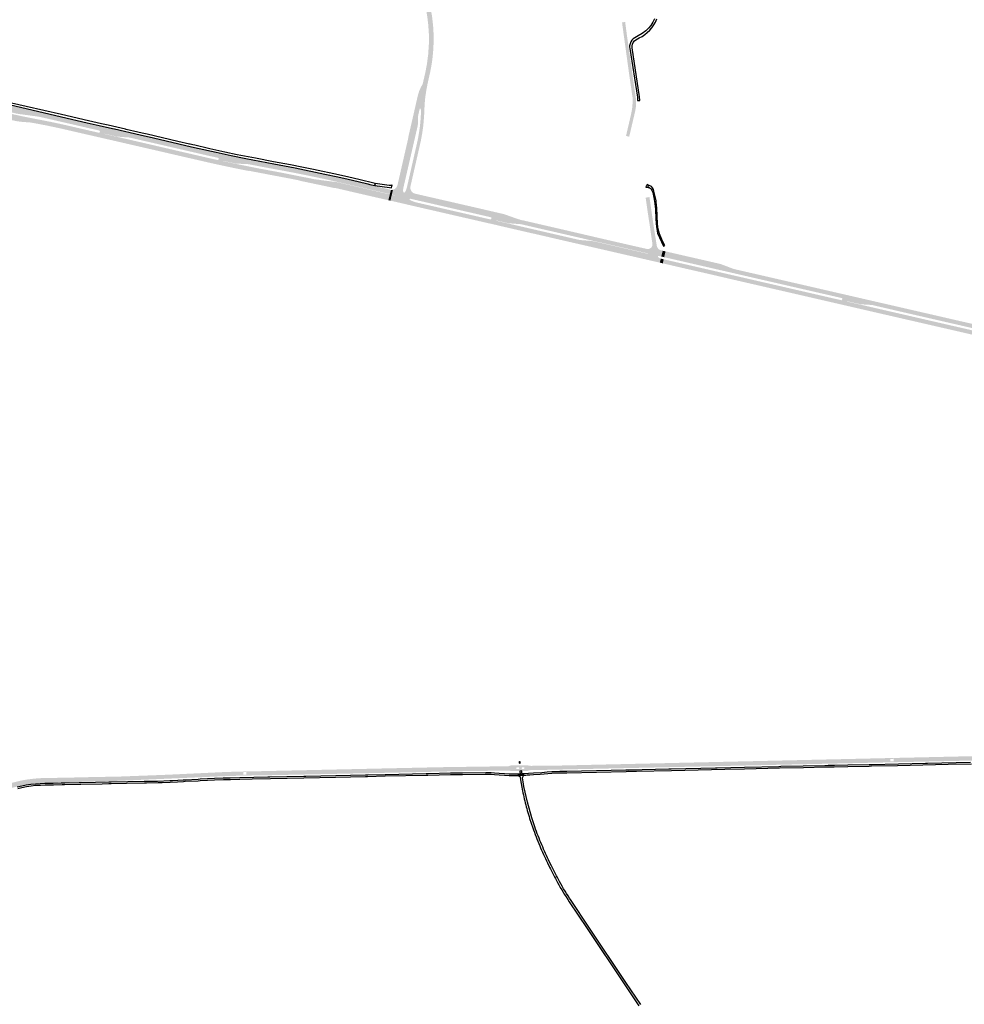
# Model space of a CAD drawing. Header units: metres. Extents: x 124582 to 143330, y 393481 to 406815.
# Tile 19 of 134: x 128789 to 130286, y 395735 to 397296. Entities that reach past the tile are written whole.
import ezdxf

# ---------------------------------------------------------------- set-up
doc = ezdxf.new("R2010")
doc.units = ezdxf.units.M
doc.header["$MEASUREMENT"] = 0
doc.layers.add('ir-ARC-asfalt-bestaande fietspaden-niet te inspecteren', color=21, linetype='Continuous', lineweight=0)
doc.layers.add('ir-ARC-asfalt-hoofdwegen-te inspecteren', color=5, linetype='Continuous', lineweight=0)

# ---------------------------------------------------------------- blocks, each defined once
blk = doc.blocks.new('*U4')
at = {"layer": 'ir-ARC-asfalt-bestaande fietspaden-niet te inspecteren', "color": 11, "linetype": 'Continuous', "lineweight": 30, "flags": 128}
blk.add_lwpolyline([(1295813.59, 3961168.97), (1295810.6, 3961171.77), (1295808.08, 3961198.18), (1295810.56, 3961201.28), (1295813.7, 3961198.85), (1295816.46, 3961172.23), (1295813.59, 3961168.97)], close=True, dxfattribs=at)

msp = doc.modelspace()

# ---------------------------------------------------------------- hatches: boundary and pattern name
at = {"layer": 'ir-ARC-asfalt-hoofdwegen-te inspecteren', "linetype": 'Continuous', "lineweight": 13}
for points in [[(129430.333, 397154.885), (129423.707, 397155.143), (129415.502, 397156.997), (129416.645, 397162.05), (129420.207, 397177.362), (129422, 397183.077), (129424.399, 397188.566), (129426.51, 397192.476), (129427.269, 397193.975), (129427.832, 397195.558), (129432.03, 397213.82), (129434.31, 397226.17), (129436.24, 397241.01), (129437.32, 397256.9), (129437.41, 397272.84), (129436.45, 397287.67), (129434.974, 397300.115), (129433, 397312.4), (129429.11, 397329.19), (129427.11, 397336.77), (129421.601, 397356.987), (129409.099, 397402.863), (129416.15, 397404.784), (129434.16, 397338.69), (129437.13, 397327.28), (129440.2, 397314.15), (129442.37, 397301.7), (129444.12, 397285.96), (129444.8, 397274.44), (129444.94, 397263.27), (129444.787, 397258.913), (129444.57, 397252.74), (129443.92, 397243.23), (129442.72, 397231.99), (129441.37, 397223.21), (129439.42, 397213.07), (129435.31, 397194.85), (129433.15, 397183.21), (129431.57, 397172.72), (129430.58, 397161.24)], [(129760.357, 397172.506), (129755.933, 397202.438), (129746.926, 397267.713), (129743.603, 397291.959), (129748.551, 397292.704), (129751.835, 397268.227), (129753.799, 397254.46), (129756.136, 397238.083), (129760.944, 397203.068), (129765.355, 397173.091)], [(128820.725, 397142.077), (128819.552, 397142.305), (128817.555, 397142.635), (128816.425, 397142.788), (128786.914, 397146.789), (128784.933, 397147.138), (128782.96, 397147.531), (128734.524, 397158.689), (128731.995, 397159.276), (128734.217, 397169.067), (128736.783, 397168.479), (128743.108, 397167.037), (128756.323, 397163.995), (128762.604, 397162.566), (128774.834, 397159.785), (128822.048, 397148.873)], [(129754.985, 397110.722), (129749.962, 397111.926), (129758.231, 397147.755), (129759.17, 397152.689), (129759.851, 397157.64), (129760.698, 397167.632), (129760.663, 397170.615), (129760.357, 397172.506), (129765.355, 397173.091), (129765.921, 397168.053), (129766.01, 397162.94), (129765.687, 397158.495), (129765.65, 397157.99), (129764.67, 397152.12), (129763.433, 397146.834)], [(128965.027, 397098.145), (128956.393, 397100.134), (128929.215, 397106.367), (128913.608, 397109.96), (128883.871, 397116.78), (128861.485, 397121.953), (128850.221, 397124.504), (128830.517, 397128.651), (128819.316, 397130.771), (128807.4, 397133.003), (128806.187, 397133.186), (128804.965, 397133.294), (128787.456, 397134.611), (128787.459, 397134.922), (128784.41, 397135.17), (128775.497, 397137.181), (128763.694, 397139.868), (128760.122, 397140.979), (128753.187, 397143.55), (128755.051, 397151.595), (128760.807, 397150.262), (128777.371, 397146.468), (128796.48, 397142.302), (128815.666, 397138.504), (128820.493, 397137.609), (128838.147, 397134.18), (128848.919, 397131.885), (128859.675, 397129.515), (128913.12, 397117.209), (128914.18, 397116.965), (128923.09, 397114.989), (128966.603, 397105.106)], [(128967.402, 397108.328), (128963.943, 397109.12), (128962.383, 397109.407), (128942.659, 397110.911), (128923.172, 397115.375), (128923.09, 397114.989), (128914.18, 397116.965), (128914.935, 397117.098), (128915.404, 397117.705), (128915.815, 397119.228), (128915.632, 397119.995), (128914.983, 397120.442), (128913.938, 397120.682), (128821.54, 397141.918), (128820.725, 397142.077), (128822.048, 397148.873), (128822.078, 397149.011), (128830.522, 397147.096), (128887.709, 397133.839), (128914.312, 397127.73), (128938.668, 397122.088), (128945.057, 397120.622), (128960.221, 397117.096), (128968.934, 397115.095)], [(129397.795, 397022.198), (129380.219, 397025.657), (129380.441, 397026.6), (129382.941, 397027.594), (129385.068, 397029.242), (129386.655, 397031.414), (129387.58, 397033.94), (129404.64, 397108.39), (129404.987, 397109.742), (129404.668, 397109.84), (129413.45, 397147.932), (129415.502, 397156.997), (129423.707, 397155.143), (129423.522, 397155.15), (129422.975, 397154.924), (129422.68, 397154.41), (129420.459, 397144.766), (129419.992, 397140.743), (129420.124, 397136.696), (129420.157, 397132.065), (129419.519, 397127.478), (129397.325, 397031.213), (129396.857, 397029.182), (129396.426, 397026.305), (129396.663, 397023.405), (129397.051, 397022.634)], [(129414.921, 397018.198), (129397.836, 397022.188), (129398.676, 397022.244), (129399.36, 397022.735), (129400.99, 397025.414), (129401.981, 397028.39), (129402.394, 397029.925), (129402.612, 397030.738), (129419, 397102.44), (129420.65, 397110.79), (129421.99, 397118.68), (129423.13, 397127.08), (129423.98, 397135.04), (129424.585, 397144.069), (129424.68, 397145.49), (129424.92, 397151.5), (129424.85, 397152.53), (129424.45, 397154.52), (129424.168, 397154.938), (129423.707, 397155.143), (129430.333, 397154.885), (129430.17, 397150.68), (129429.64, 397141.38), (129428.52, 397128.39), (129426.79, 397115.91), (129424.8, 397104.94), (129408.5, 397033.3), (129408.217, 397031.757), (129408.076, 397030.941), (129408.007, 397030.121), (129408.156, 397027.988), (129408.773, 397025.942), (129409.829, 397024.083), (129411.373, 397022.416), (129413.266, 397021.159), (129415.401, 397020.382)], [(129249.176, 397037.425), (129242.585, 397038.797), (129234.515, 397040.482), (129232.157, 397041.013), (129232.258, 397041.382), (129213.649, 397044.981), (129205.831, 397046.45), (129191.101, 397049.218), (129151.83, 397056.745), (129151.742, 397056.339), (129148.847, 397056.936), (129126.462, 397061.456), (129118.452, 397063.154), (129104.812, 397066.063), (129102.436, 397066.587), (129091.739, 397068.944), (129083.16, 397070.888), (129061.699, 397075.846), (129055.232, 397077.323), (129053.114, 397077.806), (129040.223, 397080.75), (129018.822, 397085.743), (128997.398, 397090.686), (128987.859, 397092.852), (128983.917, 397093.77), (128974.558, 397095.949), (128965.027, 397098.145), (128966.603, 397105.106), (129086.656, 397077.243), (129098.571, 397074.589), (129102.604, 397073.72), (129111.479, 397071.873), (129131.225, 397067.676), (129142.548, 397065.345), (129155.389, 397062.785), (129170.075, 397059.927), (129196.816, 397054.969), (129207.21, 397053.015), (129250.616, 397044.365)], [(129251.419, 397047.891), (129229.703, 397052.311), (129207.942, 397056.5), (129170.95, 397063.319), (129156.087, 397066.199), (129151.15, 397067.142), (129131.289, 397068.099), (129111.552, 397072.269), (129111.479, 397071.873), (129102.604, 397073.72), (129103.294, 397073.866), (129103.689, 397074.45), (129104.042, 397076.08), (129103.906, 397076.755), (129103.331, 397077.135), (129099.321, 397078.045), (129087.695, 397080.606), (128967.402, 397108.328), (128968.934, 397115.095), (128979.342, 397112.704), (129000.71, 397107.806), (129022.658, 397102.789), (129044.061, 397097.803), (129060.687, 397093.998), (129086.948, 397087.98), (129100.157, 397085.034), (129108.409, 397083.211), (129149.944, 397074.561), (129173.061, 397070.056), (129194.59, 397066.081), (129216.265, 397061.993), (129252.968, 397054.736)], [(129290.053, 397039.495), (129275.312, 397042.905), (129251.419, 397047.891), (129252.968, 397054.736), (129258.527, 397053.579), (129259.517, 397053.4), (129280.992, 397048.796), (129291.574, 397046.555)], [(129287.684, 397029.242), (129277.296, 397031.489), (129265.621, 397033.982), (129255.929, 397035.996), (129254.589, 397036.298), (129249.176, 397037.425), (129250.616, 397044.365), (129256.348, 397043.176), (129289.928, 397038.836), (129287.809, 397029.66)], [(129373.142, 397010.059), (129371.46, 397010.371), (129350.764, 397015.111), (129321.499, 397021.844), (129302.457, 397026.299), (129287.809, 397029.66), (129289.928, 397038.836), (129292.146, 397038.549), (129373.492, 397019.76), (129375.432, 397019.321)], [(129375.432, 397019.321), (129373.492, 397019.76), (129373.613, 397020.165), (129290.053, 397039.495), (129291.574, 397046.555), (129318.961, 397040.387), (129339.497, 397035.313), (129340.366, 397035.11), (129343.583, 397034.359), (129359.006, 397030.76), (129375.021, 397027.062), (129375.089, 397027.046), (129375.007, 397026.604), (129377.148, 397026.261)], [(129376.372, 397009.288), (129373.142, 397010.059), (129375.432, 397019.321), (129377.148, 397026.261), (129378.807, 397026.305), (129380.441, 397026.6), (129380.219, 397025.657), (129378.564, 397018.612)], [(129805.824, 396920.704), (129801.608, 396921.681), (129785.061, 396925.488), (129676.723, 396950.446), (129584.431, 396971.704), (129582.559, 396972.002), (129564.054, 396973.425), (129562.492, 396973.688), (129543.923, 396977.96), (129536.217, 396980.251), (129536.534, 396981.673), (129536.418, 396982.44), (129535.814, 396982.927), (129527.912, 396984.747), (129435.356, 397006.059), (129415.992, 397010.518), (129408.1, 397012.327), (129383.415, 397017.933), (129378.914, 397018.917), (129378.789, 397018.561), (129378.564, 397018.612), (129380.219, 397025.657), (129397.795, 397022.198), (129397.836, 397022.188), (129414.921, 397018.198), (129415.401, 397020.382), (129504.254, 397000), (129538.871, 396991.995), (129556.761, 396987.858), (129576.982, 396980.603), (129578.375, 396980.16), (129579.887, 396979.735), (129581.798, 396979.267), (129581.779, 396979.049), (129584.646, 396978.332), (129585.979, 396978.195), (129649.437, 396963.537), (129708.486, 396949.778), (129759.642, 396938.006), (129783.238, 396932.645), (129807.43, 396926.982)], [(129803.613, 396910.945), (129794.666, 396912.984), (129792.676, 396913.423), (129780.143, 396916.313), (129777.498, 396916.933), (129625.685, 396951.833), (129625.7, 396951.897), (129604.103, 396956.893), (129604.084, 396956.814), (129546.434, 396970.108), (129546.453, 396970.182), (129534.419, 396972.946), (129534.405, 396972.886), (129398.86, 397004.083), (129398.872, 397004.14), (129394.281, 397005.192), (129384.016, 397007.543), (129383.72, 397007.611), (129376.372, 397009.288), (129378.564, 397018.612), (129378.789, 397018.561), (129383.344, 397017.512), (129383.415, 397017.933), (129408.1, 397012.327), (129407.571, 397012.302), (129407.123, 397012.021), (129406.874, 397011.548), (129406.896, 397011.014), (129407.159, 397010.587), (129407.592, 397010.335), (129409.274, 397009.383), (129411.394, 397008.497), (129415.169, 397007.026), (129516.672, 396983.692), (129535.01, 396979.477), (129535.769, 396979.621), (129536.217, 396980.251), (129543.923, 396977.96), (129543.799, 396977.486), (129583.67, 396968.308), (129675.912, 396947.009), (129677.689, 396946.801), (129693.667, 396945.515), (129695.661, 396945.295), (129698.728, 396944.852), (129784.959, 396925.01), (129785.061, 396925.488), (129801.608, 396921.681), (129800.876, 396921.552), (129800.443, 396920.948), (129800.555, 396920.213), (129801.517, 396919.186), (129802.632, 396918.326), (129804.102, 396917.641), (129805.082, 396917.35)], [(129807.43, 396926.982), (129783.238, 396932.645), (129785.431, 396932.601), (129787.541, 396933.2), (129789.384, 396934.39), (129790.221, 396935.26), (129790.635, 396935.795), (129791.022, 396936.357), (129791.744, 396938.628), (129791.808, 396941.01), (129791.361, 396943.81), (129791.188, 396944.897), (129789.442, 396956.803), (129788.521, 396963.648), (129788.157, 396966.204), (129785.603, 396982.485), (129782.881, 397001.201), (129781.231, 397012.898), (129780.993, 397013.987), (129781.156, 397014.014), (129787.08, 397015.008), (129788.121, 397007.97), (129791.146, 396986.711), (129794.294, 396965.736), (129797.594, 396944.72), (129798.587, 396938.398), (129798.81, 396937.404), (129799.094, 396936.414), (129799.305, 396935.952), (129800.033, 396934.526), (129800.638, 396933.617), (129801.519, 396932.629), (129802.539, 396931.786), (129805.389, 396930.573), (129807.45, 396930.001), (129808.163, 396929.845)], [(129810.454, 396919.659), (129805.824, 396920.704), (129807.43, 396926.982), (129808.163, 396929.845), (129812.546, 396928.878)], [(129920.65, 396883.877), (129886.265, 396891.914), (129885.464, 396892.101), (129835.028, 396903.64), (129808.317, 396909.88), (129809.665, 396916.299), (129811.75, 396915.821), (129921.932, 396890.371)], [(129922.609, 396893.788), (129829.946, 396915.163), (129812.497, 396919.188), (129810.454, 396919.659), (129812.546, 396928.878), (129814.709, 396928.38), (129853.341, 396919.491), (129859.286, 396918.128), (129877.585, 396913.972), (129897.805, 396909.276), (129899.733, 396908.779), (129901.631, 396908.196), (129918.024, 396901.949), (129920.918, 396900.966), (129923.883, 396900.225)], [(130346.336, 396796.281), (130272.17, 396813.348), (130269.883, 396813.874), (130266.202, 396814.72), (130190.711, 396832.082), (130140.62, 396843.711), (130139.358, 396843.884), (130122.581, 396844.923), (130121.086, 396845.123), (130100.083, 396849.885), (130100.027, 396849.63), (130092.63, 396852.92), (130092.819, 396853.651), (130092.671, 396854.391), (130092.051, 396854.82), (130084.349, 396856.591), (129991.444, 396877.957), (129922.609, 396893.788), (129923.883, 396900.225), (129976.573, 396888.094), (129992.982, 396884.316), (130266.959, 396821.24), (130269.053, 396820.758), (130275.917, 396819.179), (130347.819, 396802.643)], [(130344.037, 396786.421), (130336.502, 396788.154), (130329.399, 396789.788), (130269.719, 396803.513), (130268.04, 396803.9), (130263.287, 396804.993), (130215.666, 396815.945), (130193.51, 396821.041), (130147.499, 396831.611), (130122.369, 396837.404), (130105.549, 396841.288), (130090.423, 396844.781), (130000, 396865.64), (129920.65, 396883.877), (129921.932, 396890.371), (130000, 396872.407), (130072.555, 396855.712), (130091.214, 396851.418), (130091.984, 396851.516), (130092.431, 396852.15), (130092.63, 396852.92), (130100.027, 396849.63), (130099.98, 396849.42), (130139.745, 396840.231), (130269.036, 396810.468), (130271.546, 396809.909), (130345.545, 396792.878)]]:
    msp.add_hatch(color=5, dxfattribs=at).paths.add_polyline_path(points)
h = msp.add_hatch(color=5, dxfattribs=at)
h.paths.add_polyline_path([(129599.147, 396106.171), (129598.943, 396112.98), (129636.199, 396113.248), (129644.576, 396113.439), (129963.501, 396120.682), (129992.684, 396121.345), (130003.239, 396121.585), (130148.325, 396124.88), (130169.49, 396125.361), (130169.486, 396125.52), (130173.49, 396125.637), (130173.494, 396125.452), (130307.086, 396128.486), (130316.708, 396128.705), (130340.414, 396129.243), (130349.053, 396129.439), (130395.211, 396130.488), (130430.694, 396131.215), (130459.566, 396131.806), (130500.19, 396132.718), (130500.293, 396125.962), (130494.258, 396125.815), (130492.157, 396125.744), (130471.604, 396125.223), (130452.45, 396124.73), (130444.653, 396124.56), (130341.78, 396122.311), (130334.672, 396122.156), (130301.281, 396121.426), (130293.666, 396121.26), (130229.646, 396119.861), (130222.62, 396119.707), (130184.148, 396118.866), (130173.619, 396118.713), (130169.62, 396118.627), (130161.136, 396118.368), (130141.107, 396117.925), (130133.697, 396117.764), (130080.246, 396116.595), (130072.193, 396116.419), (130062.83, 396116.214), (129997.148, 396114.779), (129990.491, 396114.633), (129897.137, 396112.593), (129889.344, 396112.423), (129823.002, 396110.973), (129816.003, 396110.819), (129756.134, 396109.511), (129747.32, 396109.318), (129646.972, 396107.125), (129615.066, 396106.428), (129610.282, 396106.436), (129605.383, 396106.404)])
h.paths.add_polyline_path([(130168.947, 396120.093), (130168.998, 396124.016), (130174.053, 396124.114), (130174.104, 396120.111)], flags=16)
h = msp.add_hatch(color=5, dxfattribs=at)
h.paths.add_polyline_path([(128652.886, 396012.712), (128649.41, 396018.805), (128657.47, 396023.07), (128681.48, 396036.96), (128725.43, 396064.42), (128732.968, 396068.325), (128745.04, 396074.58), (128748.546, 396076.123), (128757.31, 396079.98), (128771.54, 396084.81), (128790.75, 396089.58), (128800.43, 396091.3), (128811.65, 396092.7), (128822.4, 396093.46), (128880.01, 396094.59), (128892.7, 396094.93), (128947.55, 396096), (129026.93, 396099.02), (129036.11, 396099.5), (129117.35, 396103.33), (129143.436, 396103.908), (129143.425, 396104.402), (129147.435, 396104.491), (129147.446, 396103.997), (129317.66, 396107.77), (129325.67, 396107.95), (129385.23, 396109.27), (129393.28, 396109.44), (129447.071, 396110.64), (129454.467, 396110.802), (129554.463, 396112.236), (129560.457, 396112.386), (129562.263, 396112.4), (129562.395, 396105.531), (129555.538, 396105.406), (129553.848, 396105.399), (129533.156, 396105.089), (129532.827, 396105.086), (129525.493, 396105.023), (129504.42, 396104.83), (129437.346, 396103.395), (129431.073, 396103.261), (129368.201, 396101.917), (129342.045, 396101.358), (129335.309, 396101.214), (129244.141, 396099.33), (129236.824, 396099.181), (129187.123, 396098.168), (129180.382, 396098.03), (129147.838, 396097.538), (129143.603, 396097.484), (129117.15, 396096.74), (129075.766, 396094.932), (129069.705, 396094.668), (129053.105, 396093.942), (129045.357, 396093.604), (129030.665, 396092.962), (129026.476, 396092.779), (128991.41, 396091.247), (128984.395, 396090.94), (128947.3, 396089.32), (128934.612, 396088.964), (128928.87, 396088.803), (128885.494, 396087.587), (128883.016, 396087.517), (128861.284, 396086.907), (128853.599, 396086.692), (128823.23, 396085.84), (128812.4, 396085.08), (128801.57, 396083.73), (128792.34, 396082.09), (128773.7, 396077.46), (128760.08, 396072.84), (128758.21, 396072.017), (128752.3, 396069.416), (128748.13, 396067.58), (128743.391, 396065.124), (128738.179, 396062.422), (128733.81, 396060.157), (128729.32, 396057.83), (128728.002, 396057.032), (128684.97, 396030.98), (128668.64, 396021.46), (128657.231, 396015.016)])
h.paths.add_polyline_path([(129143.005, 396098.918), (129142.953, 396102.933), (129148.005, 396103.09), (129148.08, 396099.123)], flags=16)
h = msp.add_hatch(color=5, dxfattribs=at)
h.paths.add_polyline_path([(129569.207, 396104.623), (129564.186, 396105.48), (129563.344, 396105.548), (129562.395, 396105.531), (129562.263, 396112.4), (129563.271, 396112.408), (129564.436, 396112.611), (129565.496, 396113.137), (129565.925, 396113.323), (129566.606, 396113.484), (129567.652, 396113.591), (129580.152, 396113.858), (129584.171, 396113.935), (129593.756, 396114.018), (129595.218, 396113.426), (129596.408, 396113.101), (129598.943, 396112.98), (129599.147, 396106.171), (129596.75, 396106.019), (129596.169, 396105.872), (129594.046, 396105.03), (129587.333, 396104.853), (129584.724, 396104.808), (129581.456, 396104.752), (129579.234, 396104.714)])
h.paths.add_polyline_path([(129585.272, 396108.078), (129584.547, 396108.336), (129584.273, 396109.054), (129584.27, 396109.548), (129584.563, 396110.244), (129585.257, 396110.541), (129587.966, 396110.608), (129588.677, 396110.319), (129588.957, 396109.604), (129588.973, 396109.108), (129588.678, 396108.406), (129587.976, 396108.11)], flags=16)
h.paths.add_polyline_path([(129576.865, 396107.964), (129576.153, 396108.249), (129575.852, 396108.955), (129575.852, 396109.443), (129576.143, 396110.145), (129576.834, 396110.463), (129579.816, 396110.519), (129580.534, 396110.235), (129580.845, 396109.529), (129580.85, 396109.023), (129580.567, 396108.314), (129579.87, 396108)], flags=16)

# ---------------------------------------------------------------- linework, layer by layer
at = {"layer": 'ir-ARC-asfalt-bestaande fietspaden-niet te inspecteren', "color": 11, "linetype": 'Continuous', "lineweight": 30, "flags": 128}
for points in [[(129794.882, 397297.728), (129792.373, 397292.34), (129789.219, 397287.301), (129785.469, 397282.69), (129781.18, 397278.575), (129775.484, 397274.252), (129769.361, 397270.559), (129766.381, 397268.982), (129763.719, 397267.632), (129761.332, 397265.841), (129759.291, 397263.663), (129757.538, 397260.937), (129756.329, 397257.93), (129755.706, 397254.749), (129755.627, 397252.666), (129755.801, 397250.588), (129767.952, 397173.205), (129768.339, 397168.324), (129768.339, 397168.324), (129771.977, 397168.149), (129771.443, 397173.812), (129759.451, 397251.779), (129759.486, 397254.726), (129760.151, 397257.597), (129761.414, 397260.26), (129763.216, 397262.591), (129765.476, 397264.483), (129768.088, 397265.848), (129770.961, 397267.306), (129775.384, 397269.876), (129779.588, 397272.791), (129783.544, 397276.034), (129787.456, 397279.619), (129790.962, 397283.602), (129794.022, 397287.937), (129796.602, 397292.574), (129798.671, 397297.46)], [(128762.907, 397163.799), (128854.781, 397142.35), (128895.708, 397132.963), (128914.522, 397128.67), (128935.67, 397123.845), (128938.893, 397123.097), (128979.55, 397113.659), (129000.947, 397108.708), (129060.871, 397094.844), (129073.063, 397092.023), (129100.377, 397085.975), (129123.637, 397080.903), (129146.955, 397076.107), (129169.22, 397071.707), (129191.535, 397067.571), (129225.528, 397061.185), (129272.665, 397051.45), (129293.161, 397047.094), (129309.5, 397043.366), (129325.263, 397039.653), (129340.581, 397035.963), (129343.89, 397035.166), (129351.716, 397033.284), (129351.729, 397033.342), (129352.462, 397036.504), (129326.411, 397042.737), (129310.232, 397046.658), (129294.003, 397050.368), (129254.443, 397058.716), (129236.109, 397062.483), (129217.726, 397066.002), (129191.255, 397070.964), (129162.357, 397076.467), (129133.505, 397082.205), (129113.793, 397086.35), (129089.92, 397091.673), (129079.653, 397093.991), (129074.899, 397095.05), (129066.118, 397097.112), (129063.369, 397097.74), (129058.964, 397098.746), (129057.629, 397099.051), (129039.44, 397103.205), (128990.63, 397114.55), (128982.682, 397116.397), (128976.181, 397117.908), (128957.475, 397122.196), (128956.162, 397122.497), (128928.835, 397128.763), (128918.394, 397131.158), (128897.728, 397135.899), (128855.038, 397145.793), (128798.65, 397158.823), (128751.95, 397169.446)], [(130295.958, 396118.387), (130228.175, 396116.851), (130224.574, 396116.761), (130139.312, 396114.84), (130135.476, 396114.786), (130101.354, 396114.03), (130080.23, 396113.534), (130070.613, 396113.308), (130065.205, 396113.176), (130030.542, 396112.404), (129995.633, 396111.68), (129992.311, 396111.621), (129937.778, 396110.424), (129894.497, 396109.416), (129891.963, 396109.359), (129821.496, 396107.761), (129818.049, 396107.709), (129754.197, 396106.318), (129749.555, 396106.228), (129656.081, 396104.191), (129646.815, 396103.977), (129645.25, 396103.941), (129638.306, 396103.715), (129632.109, 396103.344), (129624.928, 396102.742), (129616.262, 396102.071), (129603.058, 396101.152), (129587.28, 396100.219), (129585.515, 396100.274), (129589.145, 396098.161), (129590.928, 396098.266), (129593.348, 396098.468), (129597.439, 396098.725), (129603.282, 396099.092), (129613.999, 396099.82), (129632.197, 396101.279), (129638.392, 396101.652), (129646.763, 396101.893), (129656.239, 396102.123), (129750.092, 396104.205), (129754.294, 396104.296), (129766.345, 396104.556), (129822.011, 396105.726), (129906.361, 396107.597), (129938.025, 396108.348), (129993.315, 396109.577), (130031.501, 396110.358), (130065.581, 396111.174), (130069.786, 396111.266), (130080.198, 396111.49), (130101.838, 396111.956), (130135.292, 396112.732), (130139.064, 396112.813), (130180.313, 396113.704), (130260.465, 396115.541), (130297.815, 396116.37)], [(128785.488, 396077.304), (128792.021, 396078.752), (128799.278, 396080.125), (128806.539, 396081.259), (128813.917, 396082.075), (128821.587, 396082.538), (128828.79, 396082.81), (128842.065, 396083.073), (128855.769, 396083.367), (128859.588, 396083.447), (128885.376, 396083.919), (128919.396, 396084.618), (128929.93, 396084.834), (128933.841, 396084.952), (128957.985, 396085.382), (128986.62, 396085.965), (128989.637, 396086.034), (129008.051, 396086.385), (129013.14, 396086.546), (129014.49, 396086.589), (129027.363, 396086.997), (129038.88, 396087.64), (129048.063, 396088.252), (129051.069, 396088.449), (129071.8, 396089.462), (129074.568, 396089.589), (129086.606, 396090.164), (129097.427, 396090.616), (129111.672, 396091.174), (129122.687, 396091.513), (129137.503, 396091.87), (129157.051, 396092.282), (129186.001, 396092.893), (129239.356, 396094.066), (129289.339, 396095.145), (129337.031, 396096.25), (129340.299, 396096.312), (129340.299, 396096.312), (129368.127, 396096.935), (129432.912, 396098.387), (129435.96, 396098.455), (129471.788, 396099.207), (129490.69, 396099.49), (129526.68, 396099.827), (129531.153, 396099.827), (129536.346, 396099.665), (129541.391, 396099.363), (129548.767, 396098.779), (129557.139, 396098.191), (129564.557, 396097.81), (129564.875, 396097.794), (129570.117, 396097.639), (129572.673, 396097.629), (129578.567, 396097.82), (129589.145, 396098.161), (129585.515, 396100.274), (129581.993, 396099.975), (129575.149, 396099.664), (129569.078, 396099.686), (129564.409, 396099.866), (129557.258, 396100.235), (129548.916, 396100.875), (129541.632, 396101.406), (129536.33, 396101.698), (129531.292, 396101.843), (129527.416, 396101.887), (129490.455, 396101.52), (129471.645, 396101.239), (129436.019, 396100.454), (129432.872, 396100.427), (129368.186, 396098.965), (129340.642, 396098.342), (129337.011, 396098.265), (129242.243, 396096.167), (129239.256, 396096.121), (129185.458, 396094.923), (129182.09, 396094.852), (129137.493, 396093.92), (129122.483, 396093.537), (129111.341, 396093.213), (129097.286, 396092.686), (129086.498, 396092.215), (129074.524, 396091.629), (129071.668, 396091.495), (129051.208, 396090.438), (129047.665, 396090.224), (129030.855, 396089.16), (129026.646, 396088.983), (129007.196, 396088.395), (128989.614, 396088.082), (128986.168, 396087.995), (128933.584, 396086.91), (128929.842, 396086.847), (128908.796, 396086.474), (128885.535, 396085.961), (128883.065, 396085.918), (128860.402, 396085.481), (128854.339, 396085.361), (128841.925, 396085.136), (128828.335, 396084.855), (128821.226, 396084.596), (128813.743, 396084.148), (128806.397, 396083.319), (128798.794, 396082.161), (128791.77, 396080.804), (128784.778, 396079.204)]]:
    msp.add_lwpolyline(points, dxfattribs=at)
for points in [[(129376.447, 397033.09), (129374.323, 397033.286), (129352.462, 397036.504), (129351.729, 397033.342), (129374.736, 397029.937), (129374.75, 397030.027), (129377.962, 397029.551), (129379.106, 397034.522), (129377.906, 397033.566), (129376.447, 397033.09)], [(129782.224, 397032.977), (129785.332, 397032.428), (129785.512, 397032.102), (129785.236, 397031.853), (129782.205, 397032.289), (129781.946, 397032.625), (129781.2, 397030.92), (129785.07, 397030.41), (129786.679, 397029.958), (129788.102, 397029.083), (129789.23, 397027.85), (129790.611, 397026.195), (129791.612, 397024.286), (129792.19, 397022.21), (129794.07, 397014.1), (129795.64, 397004.59), (129796.151, 397000), (129796.62, 396995.78), (129797.04, 396980), (129798.28, 396967.75), (129799.29, 396961.49), (129800.04, 396957.88), (129809.15, 396937.384), (129811.331, 396938.424), (129808.54, 396943.97), (129803, 396956.43), (129801.78, 396960.38), (129800.47, 396967.52), (129799.99, 396973.04), (129799.14, 396984.93), (129798.62, 396998.31), (129798.443, 397000), (129797.52, 397008.81), (129796.3, 397015.84), (129795.325, 397019.925), (129794.29, 397024.26), (129793.473, 397027.031), (129792.045, 397029.542), (129790.08, 397031.66), (129786.773, 397033.461), (129783.281, 397034.869), (129782.224, 397032.977)], [(129581.993, 396099.975), (129585.515, 396100.274), (129585.198, 396100.602), (129585.009, 396102.137), (129584.724, 396104.808), (129581.456, 396104.752), (129581.993, 396099.975)]]:
    msp.add_lwpolyline(points, close=True, dxfattribs=at)
msp.add_lwpolyline([(129773.322, 395734.372), (129749.765, 395769.373), (129691.191, 395857.034), (129662.97, 395899.374), (129662.949, 395899.41, -0.02126747), (129644.4, 395929.608), (129644.416, 395929.58, -0.0166327), (129631.735, 395954.231), (129628.838, 395960.404, -0.01446783), (129616.326, 395987.818, -0.0145337), (129605.381, 396016.011), (129600.517, 396030.647), (129593.589, 396055.312), (129588.155, 396079.98), (129586.942, 396087.397), (129586.067, 396094.141, -0.11338468), (129587.014, 396096.396, -0.12877468), (129589.145, 396098.161), (129578.567, 396097.82), (129581.499, 396096.044), (129581.742, 396095.8, -0.14875673), (129582.059, 396094.987), (129583.212, 396087.737), (129584.62, 396079.324, 0.014731), (129590.075, 396054.492, 0.01499986), (129597.13, 396029.545), (129602.005, 396014.928, 0.01505832), (129613.072, 395986.327, 0.01468758), (129625.511, 395959.109), (129628.607, 395952.526, 0.01643536), (129641.216, 395928.013, 0.02131945), (129659.931, 395897.521), (129688.122, 395855.209), (129746.811, 395767.374), (129770.364, 395732.361)], format="xyb", dxfattribs=at)
at = {"layer": 'ir-ARC-asfalt-hoofdwegen-te inspecteren', "color": 5, "linetype": 'Continuous', "lineweight": 13}
msp.add_solid([(129803.613, 396910.945), (129808.317, 396909.88), (129805.082, 396917.35), (129809.665, 396916.299)], dxfattribs=at)

# ---------------------------------------------------------------- block references
at = {"layer": 'ir-ARC-asfalt-bestaande fietspaden-niet te inspecteren', "color": 11, "linetype": 'Continuous', "lineweight": 30, "xscale": 0.1, "yscale": 0.1, "zscale": 0.1}
msp.add_blockref('*U4', (0, 0), dxfattribs=at)

doc.saveas('drawing.dxf')
